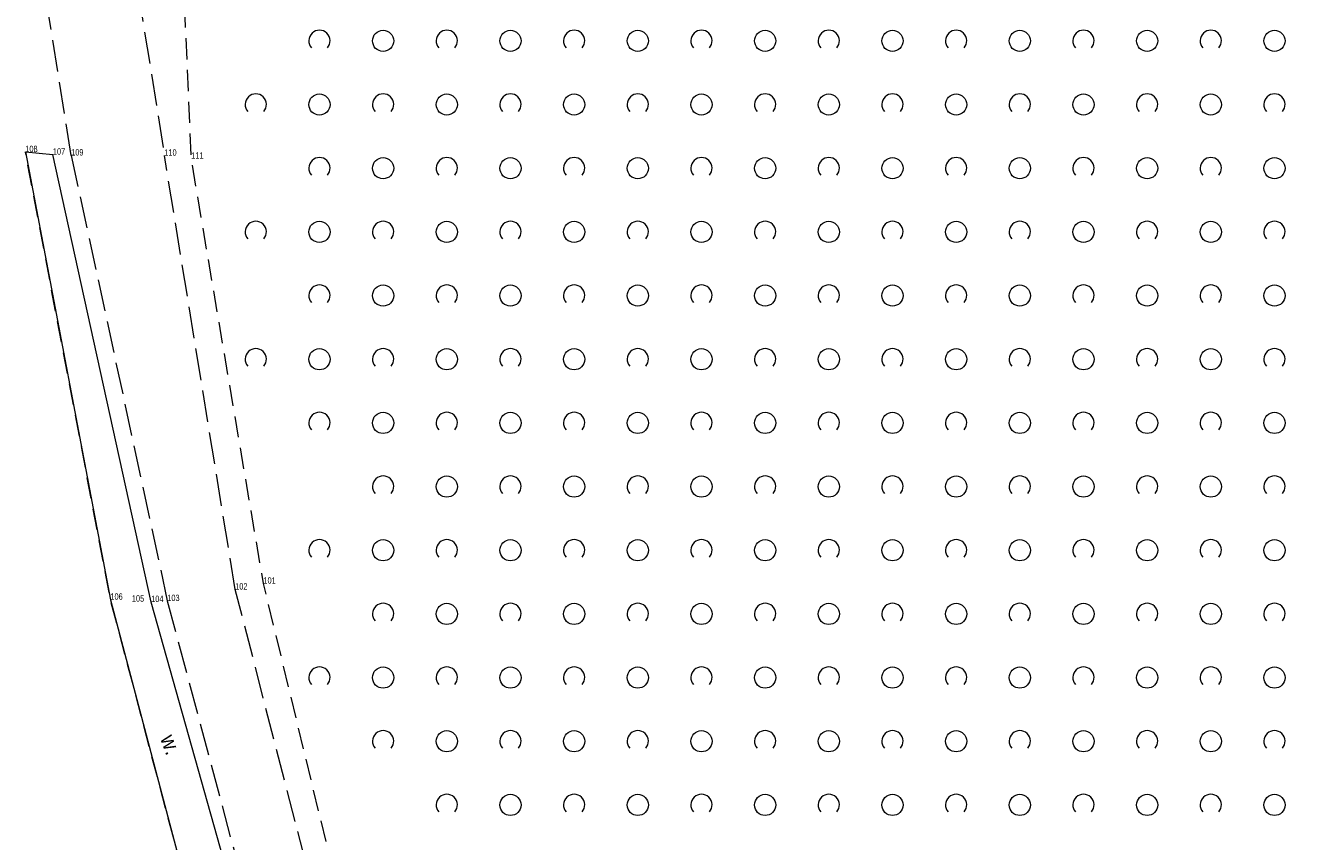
# Model space of a CAD drawing. Header units: metres. Extents: x 5550599 to 5555211, y 5707845 to 5713518.
# Tile 7 of 31: x 5555083 to 5555143, y 5708116 to 5708154. Entities that reach past the tile are written whole.
import ezdxf
from ezdxf.enums import TextEntityAlignment as Align

# ---------------------------------------------------------------- set-up
doc = ezdxf.new("R2010")
doc.units = ezdxf.units.M
doc.header["$MEASUREMENT"] = 0
doc.linetypes.add('2 1', pattern=[3, 2, -1])
doc.linetypes.add('3 1', pattern=[4, 3, -1])
for name, color, linetype, lineweight in [('EGBADR_O - Numer porządkowy', 7, 'Continuous', 15), ('OTKJ - Jezdnia', 7, 'Continuous', 15), ('OTKR - Rów przydrożny', 7, 'Continuous', 15), ('OTZK - Zadrzewienie lub zakrzewienie', 7, 'Continuous', 15)]:
    doc.layers.add(name, color=color, linetype=linetype, lineweight=lineweight)
doc.styles.add('MapaZas', font='arial.ttf', dxfattribs={"width": 0.87, "height": 0.9})

# ---------------------------------------------------------------- blocks, each defined once
blk = doc.blocks.new('OTZK_453')
at = {"layer": 'OTZK - Zadrzewienie lub zakrzewienie', "color": 7, "linetype": 'Continuous', "lineweight": 18}
blk.add_circle((3, 0), 1, dxfattribs=at)
blk.add_arc((-3, 0), 1, 318.5904, 221.4096, dxfattribs=at)
blk = doc.blocks.new('OTZK_454')
at = {"layer": 'OTZK - Zadrzewienie lub zakrzewienie', "color": 7, "linetype": 'Continuous', "lineweight": 18}
blk.add_circle((3, 0), 1, dxfattribs=at)
blk.add_arc((-3, 0), 1, 318.5904, 221.4096, dxfattribs=at)
blk = doc.blocks.new('OTZK_455')
at = {"layer": 'OTZK - Zadrzewienie lub zakrzewienie', "color": 7, "linetype": 'Continuous', "lineweight": 18}
blk.add_circle((3, 0), 1, dxfattribs=at)
blk.add_arc((-3, 0), 1, 318.5904, 221.4096, dxfattribs=at)
blk = doc.blocks.new('OTZK_456')
at = {"layer": 'OTZK - Zadrzewienie lub zakrzewienie', "color": 7, "linetype": 'Continuous', "lineweight": 18}
blk.add_circle((3, 0), 1, dxfattribs=at)
blk.add_arc((-3, 0), 1, 318.5904, 221.4096, dxfattribs=at)
blk = doc.blocks.new('OTZK_457')
at = {"layer": 'OTZK - Zadrzewienie lub zakrzewienie', "color": 7, "linetype": 'Continuous', "lineweight": 18}
blk.add_circle((3, 0), 1, dxfattribs=at)
blk.add_arc((-3, 0), 1, 318.5904, 221.4096, dxfattribs=at)
blk = doc.blocks.new('OTZK_458')
at = {"layer": 'OTZK - Zadrzewienie lub zakrzewienie', "color": 7, "linetype": 'Continuous', "lineweight": 18}
blk.add_circle((3, 0), 1, dxfattribs=at)
blk.add_arc((-3, 0), 1, 318.5904, 221.4096, dxfattribs=at)
blk = doc.blocks.new('OTZK_459')
at = {"layer": 'OTZK - Zadrzewienie lub zakrzewienie', "color": 7, "linetype": 'Continuous', "lineweight": 18}
blk.add_circle((3, 0), 1, dxfattribs=at)
blk.add_arc((-3, 0), 1, 318.5904, 221.4096, dxfattribs=at)
blk = doc.blocks.new('OTZK_463')
at = {"layer": 'OTZK - Zadrzewienie lub zakrzewienie', "color": 7, "linetype": 'Continuous', "lineweight": 18}
blk.add_circle((3, 0), 1, dxfattribs=at)
blk.add_arc((-3, 0), 1, 318.5904, 221.4096, dxfattribs=at)
blk = doc.blocks.new('OTZK_464')
at = {"layer": 'OTZK - Zadrzewienie lub zakrzewienie', "color": 7, "linetype": 'Continuous', "lineweight": 18}
blk.add_circle((3, 0), 1, dxfattribs=at)
blk.add_arc((-3, 0), 1, 318.5904, 221.4096, dxfattribs=at)
blk = doc.blocks.new('OTZK_465')
at = {"layer": 'OTZK - Zadrzewienie lub zakrzewienie', "color": 7, "linetype": 'Continuous', "lineweight": 18}
blk.add_circle((3, 0), 1, dxfattribs=at)
blk.add_arc((-3, 0), 1, 318.5904, 221.4096, dxfattribs=at)
blk = doc.blocks.new('OTZK_466')
at = {"layer": 'OTZK - Zadrzewienie lub zakrzewienie', "color": 7, "linetype": 'Continuous', "lineweight": 18}
blk.add_circle((3, 0), 1, dxfattribs=at)
blk.add_arc((-3, 0), 1, 318.5904, 221.4096, dxfattribs=at)
blk = doc.blocks.new('OTZK_467')
at = {"layer": 'OTZK - Zadrzewienie lub zakrzewienie', "color": 7, "linetype": 'Continuous', "lineweight": 18}
blk.add_circle((3, 0), 1, dxfattribs=at)
blk.add_arc((-3, 0), 1, 318.5904, 221.4096, dxfattribs=at)
blk = doc.blocks.new('OTZK_468')
at = {"layer": 'OTZK - Zadrzewienie lub zakrzewienie', "color": 7, "linetype": 'Continuous', "lineweight": 18}
blk.add_circle((3, 0), 1, dxfattribs=at)
blk.add_arc((-3, 0), 1, 318.5904, 221.4096, dxfattribs=at)
blk = doc.blocks.new('OTZK_469')
at = {"layer": 'OTZK - Zadrzewienie lub zakrzewienie', "color": 7, "linetype": 'Continuous', "lineweight": 18}
blk.add_circle((3, 0), 1, dxfattribs=at)
blk.add_arc((-3, 0), 1, 318.5904, 221.4096, dxfattribs=at)
blk = doc.blocks.new('OTZK_470')
at = {"layer": 'OTZK - Zadrzewienie lub zakrzewienie', "color": 7, "linetype": 'Continuous', "lineweight": 18}
blk.add_circle((3, 0), 1, dxfattribs=at)
blk.add_arc((-3, 0), 1, 318.5904, 221.4096, dxfattribs=at)
blk = doc.blocks.new('OTZK_473')
at = {"layer": 'OTZK - Zadrzewienie lub zakrzewienie', "color": 7, "linetype": 'Continuous', "lineweight": 18}
blk.add_circle((3, 0), 1, dxfattribs=at)
blk.add_arc((-3, 0), 1, 318.5904, 221.4096, dxfattribs=at)
blk = doc.blocks.new('OTZK_474')
at = {"layer": 'OTZK - Zadrzewienie lub zakrzewienie', "color": 7, "linetype": 'Continuous', "lineweight": 18}
blk.add_circle((3, 0), 1, dxfattribs=at)
blk.add_arc((-3, 0), 1, 318.5904, 221.4096, dxfattribs=at)
blk = doc.blocks.new('OTZK_475')
at = {"layer": 'OTZK - Zadrzewienie lub zakrzewienie', "color": 7, "linetype": 'Continuous', "lineweight": 18}
blk.add_circle((3, 0), 1, dxfattribs=at)
blk.add_arc((-3, 0), 1, 318.5904, 221.4096, dxfattribs=at)
blk = doc.blocks.new('OTZK_476')
at = {"layer": 'OTZK - Zadrzewienie lub zakrzewienie', "color": 7, "linetype": 'Continuous', "lineweight": 18}
blk.add_circle((3, 0), 1, dxfattribs=at)
blk.add_arc((-3, 0), 1, 318.5904, 221.4096, dxfattribs=at)
blk = doc.blocks.new('OTZK_477')
at = {"layer": 'OTZK - Zadrzewienie lub zakrzewienie', "color": 7, "linetype": 'Continuous', "lineweight": 18}
blk.add_circle((3, 0), 1, dxfattribs=at)
blk.add_arc((-3, 0), 1, 318.5904, 221.4096, dxfattribs=at)
blk = doc.blocks.new('OTZK_478')
at = {"layer": 'OTZK - Zadrzewienie lub zakrzewienie', "color": 7, "linetype": 'Continuous', "lineweight": 18}
blk.add_circle((3, 0), 1, dxfattribs=at)
blk.add_arc((-3, 0), 1, 318.5904, 221.4096, dxfattribs=at)
blk = doc.blocks.new('OTZK_479')
at = {"layer": 'OTZK - Zadrzewienie lub zakrzewienie', "color": 7, "linetype": 'Continuous', "lineweight": 18}
blk.add_circle((3, 0), 1, dxfattribs=at)
blk.add_arc((-3, 0), 1, 318.5904, 221.4096, dxfattribs=at)
blk = doc.blocks.new('OTZK_480')
at = {"layer": 'OTZK - Zadrzewienie lub zakrzewienie', "color": 7, "linetype": 'Continuous', "lineweight": 18}
blk.add_circle((3, 0), 1, dxfattribs=at)
blk.add_arc((-3, 0), 1, 318.5904, 221.4096, dxfattribs=at)
blk = doc.blocks.new('OTZK_484')
at = {"layer": 'OTZK - Zadrzewienie lub zakrzewienie', "color": 7, "linetype": 'Continuous', "lineweight": 18}
blk.add_circle((3, 0), 1, dxfattribs=at)
blk.add_arc((-3, 0), 1, 318.5904, 221.4096, dxfattribs=at)
blk = doc.blocks.new('OTZK_485')
at = {"layer": 'OTZK - Zadrzewienie lub zakrzewienie', "color": 7, "linetype": 'Continuous', "lineweight": 18}
blk.add_circle((3, 0), 1, dxfattribs=at)
blk.add_arc((-3, 0), 1, 318.5904, 221.4096, dxfattribs=at)
blk = doc.blocks.new('OTZK_486')
at = {"layer": 'OTZK - Zadrzewienie lub zakrzewienie', "color": 7, "linetype": 'Continuous', "lineweight": 18}
blk.add_circle((3, 0), 1, dxfattribs=at)
blk.add_arc((-3, 0), 1, 318.5904, 221.4096, dxfattribs=at)
blk = doc.blocks.new('OTZK_487')
at = {"layer": 'OTZK - Zadrzewienie lub zakrzewienie', "color": 7, "linetype": 'Continuous', "lineweight": 18}
blk.add_circle((3, 0), 1, dxfattribs=at)
blk.add_arc((-3, 0), 1, 318.5904, 221.4096, dxfattribs=at)
blk = doc.blocks.new('OTZK_488')
at = {"layer": 'OTZK - Zadrzewienie lub zakrzewienie', "color": 7, "linetype": 'Continuous', "lineweight": 18}
blk.add_circle((3, 0), 1, dxfattribs=at)
blk.add_arc((-3, 0), 1, 318.5904, 221.4096, dxfattribs=at)
blk = doc.blocks.new('OTZK_489')
at = {"layer": 'OTZK - Zadrzewienie lub zakrzewienie', "color": 7, "linetype": 'Continuous', "lineweight": 18}
blk.add_circle((3, 0), 1, dxfattribs=at)
blk.add_arc((-3, 0), 1, 318.5904, 221.4096, dxfattribs=at)
blk = doc.blocks.new('OTZK_490')
at = {"layer": 'OTZK - Zadrzewienie lub zakrzewienie', "color": 7, "linetype": 'Continuous', "lineweight": 18}
blk.add_circle((3, 0), 1, dxfattribs=at)
blk.add_arc((-3, 0), 1, 318.5904, 221.4096, dxfattribs=at)
blk = doc.blocks.new('OTZK_491')
at = {"layer": 'OTZK - Zadrzewienie lub zakrzewienie', "color": 7, "linetype": 'Continuous', "lineweight": 18}
blk.add_circle((3, 0), 1, dxfattribs=at)
blk.add_arc((-3, 0), 1, 318.5904, 221.4096, dxfattribs=at)
blk = doc.blocks.new('OTZK_494')
at = {"layer": 'OTZK - Zadrzewienie lub zakrzewienie', "color": 7, "linetype": 'Continuous', "lineweight": 18}
blk.add_circle((3, 0), 1, dxfattribs=at)
blk.add_arc((-3, 0), 1, 318.5904, 221.4096, dxfattribs=at)
blk = doc.blocks.new('OTZK_495')
at = {"layer": 'OTZK - Zadrzewienie lub zakrzewienie', "color": 7, "linetype": 'Continuous', "lineweight": 18}
blk.add_circle((3, 0), 1, dxfattribs=at)
blk.add_arc((-3, 0), 1, 318.5904, 221.4096, dxfattribs=at)
blk = doc.blocks.new('OTZK_496')
at = {"layer": 'OTZK - Zadrzewienie lub zakrzewienie', "color": 7, "linetype": 'Continuous', "lineweight": 18}
blk.add_circle((3, 0), 1, dxfattribs=at)
blk.add_arc((-3, 0), 1, 318.5904, 221.4096, dxfattribs=at)
blk = doc.blocks.new('OTZK_497')
at = {"layer": 'OTZK - Zadrzewienie lub zakrzewienie', "color": 7, "linetype": 'Continuous', "lineweight": 18}
blk.add_circle((3, 0), 1, dxfattribs=at)
blk.add_arc((-3, 0), 1, 318.5904, 221.4096, dxfattribs=at)
blk = doc.blocks.new('OTZK_498')
at = {"layer": 'OTZK - Zadrzewienie lub zakrzewienie', "color": 7, "linetype": 'Continuous', "lineweight": 18}
blk.add_circle((3, 0), 1, dxfattribs=at)
blk.add_arc((-3, 0), 1, 318.5904, 221.4096, dxfattribs=at)
blk = doc.blocks.new('OTZK_499')
at = {"layer": 'OTZK - Zadrzewienie lub zakrzewienie', "color": 7, "linetype": 'Continuous', "lineweight": 18}
blk.add_circle((3, 0), 1, dxfattribs=at)
blk.add_arc((-3, 0), 1, 318.5904, 221.4096, dxfattribs=at)
blk = doc.blocks.new('OTZK_500')
at = {"layer": 'OTZK - Zadrzewienie lub zakrzewienie', "color": 7, "linetype": 'Continuous', "lineweight": 18}
blk.add_circle((3, 0), 1, dxfattribs=at)
blk.add_arc((-3, 0), 1, 318.5904, 221.4096, dxfattribs=at)
blk = doc.blocks.new('OTZK_501')
at = {"layer": 'OTZK - Zadrzewienie lub zakrzewienie', "color": 7, "linetype": 'Continuous', "lineweight": 18}
blk.add_circle((3, 0), 1, dxfattribs=at)
blk.add_arc((-3, 0), 1, 318.5904, 221.4096, dxfattribs=at)
blk = doc.blocks.new('OTZK_505')
at = {"layer": 'OTZK - Zadrzewienie lub zakrzewienie', "color": 7, "linetype": 'Continuous', "lineweight": 18}
blk.add_circle((3, 0), 1, dxfattribs=at)
blk.add_arc((-3, 0), 1, 318.5904, 221.4096, dxfattribs=at)
blk = doc.blocks.new('OTZK_506')
at = {"layer": 'OTZK - Zadrzewienie lub zakrzewienie', "color": 7, "linetype": 'Continuous', "lineweight": 18}
blk.add_circle((3, 0), 1, dxfattribs=at)
blk.add_arc((-3, 0), 1, 318.5904, 221.4096, dxfattribs=at)
blk = doc.blocks.new('OTZK_507')
at = {"layer": 'OTZK - Zadrzewienie lub zakrzewienie', "color": 7, "linetype": 'Continuous', "lineweight": 18}
blk.add_circle((3, 0), 1, dxfattribs=at)
blk.add_arc((-3, 0), 1, 318.5904, 221.4096, dxfattribs=at)
blk = doc.blocks.new('OTZK_508')
at = {"layer": 'OTZK - Zadrzewienie lub zakrzewienie', "color": 7, "linetype": 'Continuous', "lineweight": 18}
blk.add_circle((3, 0), 1, dxfattribs=at)
blk.add_arc((-3, 0), 1, 318.5904, 221.4096, dxfattribs=at)
blk = doc.blocks.new('OTZK_509')
at = {"layer": 'OTZK - Zadrzewienie lub zakrzewienie', "color": 7, "linetype": 'Continuous', "lineweight": 18}
blk.add_circle((3, 0), 1, dxfattribs=at)
blk.add_arc((-3, 0), 1, 318.5904, 221.4096, dxfattribs=at)
blk = doc.blocks.new('OTZK_510')
at = {"layer": 'OTZK - Zadrzewienie lub zakrzewienie', "color": 7, "linetype": 'Continuous', "lineweight": 18}
blk.add_circle((3, 0), 1, dxfattribs=at)
blk.add_arc((-3, 0), 1, 318.5904, 221.4096, dxfattribs=at)
blk = doc.blocks.new('OTZK_511')
at = {"layer": 'OTZK - Zadrzewienie lub zakrzewienie', "color": 7, "linetype": 'Continuous', "lineweight": 18}
blk.add_circle((3, 0), 1, dxfattribs=at)
blk.add_arc((-3, 0), 1, 318.5904, 221.4096, dxfattribs=at)
blk = doc.blocks.new('OTZK_512')
at = {"layer": 'OTZK - Zadrzewienie lub zakrzewienie', "color": 7, "linetype": 'Continuous', "lineweight": 18}
blk.add_circle((3, 0), 1, dxfattribs=at)
blk.add_arc((-3, 0), 1, 318.5904, 221.4096, dxfattribs=at)
blk = doc.blocks.new('OTZK_515')
at = {"layer": 'OTZK - Zadrzewienie lub zakrzewienie', "color": 7, "linetype": 'Continuous', "lineweight": 18}
blk.add_circle((3, 0), 1, dxfattribs=at)
blk.add_arc((-3, 0), 1, 318.5904, 221.4096, dxfattribs=at)
blk = doc.blocks.new('OTZK_516')
at = {"layer": 'OTZK - Zadrzewienie lub zakrzewienie', "color": 7, "linetype": 'Continuous', "lineweight": 18}
blk.add_circle((3, 0), 1, dxfattribs=at)
blk.add_arc((-3, 0), 1, 318.5904, 221.4096, dxfattribs=at)
blk = doc.blocks.new('OTZK_517')
at = {"layer": 'OTZK - Zadrzewienie lub zakrzewienie', "color": 7, "linetype": 'Continuous', "lineweight": 18}
blk.add_circle((3, 0), 1, dxfattribs=at)
blk.add_arc((-3, 0), 1, 318.5904, 221.4096, dxfattribs=at)
blk = doc.blocks.new('OTZK_518')
at = {"layer": 'OTZK - Zadrzewienie lub zakrzewienie', "color": 7, "linetype": 'Continuous', "lineweight": 18}
blk.add_circle((3, 0), 1, dxfattribs=at)
blk.add_arc((-3, 0), 1, 318.5904, 221.4096, dxfattribs=at)
blk = doc.blocks.new('OTZK_519')
at = {"layer": 'OTZK - Zadrzewienie lub zakrzewienie', "color": 7, "linetype": 'Continuous', "lineweight": 18}
blk.add_circle((3, 0), 1, dxfattribs=at)
blk.add_arc((-3, 0), 1, 318.5904, 221.4096, dxfattribs=at)
blk = doc.blocks.new('OTZK_520')
at = {"layer": 'OTZK - Zadrzewienie lub zakrzewienie', "color": 7, "linetype": 'Continuous', "lineweight": 18}
blk.add_circle((3, 0), 1, dxfattribs=at)
blk.add_arc((-3, 0), 1, 318.5904, 221.4096, dxfattribs=at)
blk = doc.blocks.new('OTZK_521')
at = {"layer": 'OTZK - Zadrzewienie lub zakrzewienie', "color": 7, "linetype": 'Continuous', "lineweight": 18}
blk.add_circle((3, 0), 1, dxfattribs=at)
blk.add_arc((-3, 0), 1, 318.5904, 221.4096, dxfattribs=at)
blk = doc.blocks.new('OTZK_522')
at = {"layer": 'OTZK - Zadrzewienie lub zakrzewienie', "color": 7, "linetype": 'Continuous', "lineweight": 18}
blk.add_circle((3, 0), 1, dxfattribs=at)
blk.add_arc((-3, 0), 1, 318.5904, 221.4096, dxfattribs=at)
blk = doc.blocks.new('OTZK_526')
at = {"layer": 'OTZK - Zadrzewienie lub zakrzewienie', "color": 7, "linetype": 'Continuous', "lineweight": 18}
blk.add_circle((3, 0), 1, dxfattribs=at)
blk.add_arc((-3, 0), 1, 318.5904, 221.4096, dxfattribs=at)
blk = doc.blocks.new('OTZK_527')
at = {"layer": 'OTZK - Zadrzewienie lub zakrzewienie', "color": 7, "linetype": 'Continuous', "lineweight": 18}
blk.add_circle((3, 0), 1, dxfattribs=at)
blk.add_arc((-3, 0), 1, 318.5904, 221.4096, dxfattribs=at)
blk = doc.blocks.new('OTZK_528')
at = {"layer": 'OTZK - Zadrzewienie lub zakrzewienie', "color": 7, "linetype": 'Continuous', "lineweight": 18}
blk.add_circle((3, 0), 1, dxfattribs=at)
blk.add_arc((-3, 0), 1, 318.5904, 221.4096, dxfattribs=at)
blk = doc.blocks.new('OTZK_529')
at = {"layer": 'OTZK - Zadrzewienie lub zakrzewienie', "color": 7, "linetype": 'Continuous', "lineweight": 18}
blk.add_circle((3, 0), 1, dxfattribs=at)
blk.add_arc((-3, 0), 1, 318.5904, 221.4096, dxfattribs=at)
blk = doc.blocks.new('OTZK_530')
at = {"layer": 'OTZK - Zadrzewienie lub zakrzewienie', "color": 7, "linetype": 'Continuous', "lineweight": 18}
blk.add_circle((3, 0), 1, dxfattribs=at)
blk.add_arc((-3, 0), 1, 318.5904, 221.4096, dxfattribs=at)
blk = doc.blocks.new('OTZK_531')
at = {"layer": 'OTZK - Zadrzewienie lub zakrzewienie', "color": 7, "linetype": 'Continuous', "lineweight": 18}
blk.add_circle((3, 0), 1, dxfattribs=at)
blk.add_arc((-3, 0), 1, 318.5904, 221.4096, dxfattribs=at)
blk = doc.blocks.new('OTZK_532')
at = {"layer": 'OTZK - Zadrzewienie lub zakrzewienie', "color": 7, "linetype": 'Continuous', "lineweight": 18}
blk.add_circle((3, 0), 1, dxfattribs=at)
blk.add_arc((-3, 0), 1, 318.5904, 221.4096, dxfattribs=at)
blk = doc.blocks.new('OTZK_533')
at = {"layer": 'OTZK - Zadrzewienie lub zakrzewienie', "color": 7, "linetype": 'Continuous', "lineweight": 18}
blk.add_circle((3, 0), 1, dxfattribs=at)
blk.add_arc((-3, 0), 1, 318.5904, 221.4096, dxfattribs=at)
blk = doc.blocks.new('OTZK_534')
at = {"layer": 'OTZK - Zadrzewienie lub zakrzewienie', "color": 7, "linetype": 'Continuous', "lineweight": 18}
blk.add_circle((3, 0), 1, dxfattribs=at)
blk.add_arc((-3, 0), 1, 318.5904, 221.4096, dxfattribs=at)
blk = doc.blocks.new('OTZK_537')
at = {"layer": 'OTZK - Zadrzewienie lub zakrzewienie', "color": 7, "linetype": 'Continuous', "lineweight": 18}
blk.add_circle((3, 0), 1, dxfattribs=at)
blk.add_arc((-3, 0), 1, 318.5904, 221.4096, dxfattribs=at)
blk = doc.blocks.new('OTZK_538')
at = {"layer": 'OTZK - Zadrzewienie lub zakrzewienie', "color": 7, "linetype": 'Continuous', "lineweight": 18}
blk.add_circle((3, 0), 1, dxfattribs=at)
blk.add_arc((-3, 0), 1, 318.5904, 221.4096, dxfattribs=at)
blk = doc.blocks.new('OTZK_539')
at = {"layer": 'OTZK - Zadrzewienie lub zakrzewienie', "color": 7, "linetype": 'Continuous', "lineweight": 18}
blk.add_circle((3, 0), 1, dxfattribs=at)
blk.add_arc((-3, 0), 1, 318.5904, 221.4096, dxfattribs=at)
blk = doc.blocks.new('OTZK_540')
at = {"layer": 'OTZK - Zadrzewienie lub zakrzewienie', "color": 7, "linetype": 'Continuous', "lineweight": 18}
blk.add_circle((3, 0), 1, dxfattribs=at)
blk.add_arc((-3, 0), 1, 318.5904, 221.4096, dxfattribs=at)
blk = doc.blocks.new('OTZK_541')
at = {"layer": 'OTZK - Zadrzewienie lub zakrzewienie', "color": 7, "linetype": 'Continuous', "lineweight": 18}
blk.add_circle((3, 0), 1, dxfattribs=at)
blk.add_arc((-3, 0), 1, 318.5904, 221.4096, dxfattribs=at)
blk = doc.blocks.new('OTZK_542')
at = {"layer": 'OTZK - Zadrzewienie lub zakrzewienie', "color": 7, "linetype": 'Continuous', "lineweight": 18}
blk.add_circle((3, 0), 1, dxfattribs=at)
blk.add_arc((-3, 0), 1, 318.5904, 221.4096, dxfattribs=at)
blk = doc.blocks.new('OTZK_543')
at = {"layer": 'OTZK - Zadrzewienie lub zakrzewienie', "color": 7, "linetype": 'Continuous', "lineweight": 18}
blk.add_circle((3, 0), 1, dxfattribs=at)
blk.add_arc((-3, 0), 1, 318.5904, 221.4096, dxfattribs=at)
blk = doc.blocks.new('OTZK_544')
at = {"layer": 'OTZK - Zadrzewienie lub zakrzewienie', "color": 7, "linetype": 'Continuous', "lineweight": 18}
blk.add_circle((3, 0), 1, dxfattribs=at)
blk.add_arc((-3, 0), 1, 318.5904, 221.4096, dxfattribs=at)
blk = doc.blocks.new('OTZK_548')
at = {"layer": 'OTZK - Zadrzewienie lub zakrzewienie', "color": 7, "linetype": 'Continuous', "lineweight": 18}
blk.add_circle((3, 0), 1, dxfattribs=at)
blk.add_arc((-3, 0), 1, 318.5904, 221.4096, dxfattribs=at)
blk = doc.blocks.new('OTZK_549')
at = {"layer": 'OTZK - Zadrzewienie lub zakrzewienie', "color": 7, "linetype": 'Continuous', "lineweight": 18}
blk.add_circle((3, 0), 1, dxfattribs=at)
blk.add_arc((-3, 0), 1, 318.5904, 221.4096, dxfattribs=at)
blk = doc.blocks.new('OTZK_550')
at = {"layer": 'OTZK - Zadrzewienie lub zakrzewienie', "color": 7, "linetype": 'Continuous', "lineweight": 18}
blk.add_circle((3, 0), 1, dxfattribs=at)
blk.add_arc((-3, 0), 1, 318.5904, 221.4096, dxfattribs=at)
blk = doc.blocks.new('OTZK_551')
at = {"layer": 'OTZK - Zadrzewienie lub zakrzewienie', "color": 7, "linetype": 'Continuous', "lineweight": 18}
blk.add_circle((3, 0), 1, dxfattribs=at)
blk.add_arc((-3, 0), 1, 318.5904, 221.4096, dxfattribs=at)
blk = doc.blocks.new('OTZK_552')
at = {"layer": 'OTZK - Zadrzewienie lub zakrzewienie', "color": 7, "linetype": 'Continuous', "lineweight": 18}
blk.add_circle((3, 0), 1, dxfattribs=at)
blk.add_arc((-3, 0), 1, 318.5904, 221.4096, dxfattribs=at)
blk = doc.blocks.new('OTZK_553')
at = {"layer": 'OTZK - Zadrzewienie lub zakrzewienie', "color": 7, "linetype": 'Continuous', "lineweight": 18}
blk.add_circle((3, 0), 1, dxfattribs=at)
blk.add_arc((-3, 0), 1, 318.5904, 221.4096, dxfattribs=at)
blk = doc.blocks.new('OTZK_554')
at = {"layer": 'OTZK - Zadrzewienie lub zakrzewienie', "color": 7, "linetype": 'Continuous', "lineweight": 18}
blk.add_circle((3, 0), 1, dxfattribs=at)
blk.add_arc((-3, 0), 1, 318.5904, 221.4096, dxfattribs=at)
blk = doc.blocks.new('OTZK_555')
at = {"layer": 'OTZK - Zadrzewienie lub zakrzewienie', "color": 7, "linetype": 'Continuous', "lineweight": 18}
blk.add_circle((3, 0), 1, dxfattribs=at)
blk.add_arc((-3, 0), 1, 318.5904, 221.4096, dxfattribs=at)
blk = doc.blocks.new('OTZK_556')
at = {"layer": 'OTZK - Zadrzewienie lub zakrzewienie', "color": 7, "linetype": 'Continuous', "lineweight": 18}
blk.add_circle((3, 0), 1, dxfattribs=at)
blk.add_arc((-3, 0), 1, 318.5904, 221.4096, dxfattribs=at)
blk = doc.blocks.new('OTZK_559')
at = {"layer": 'OTZK - Zadrzewienie lub zakrzewienie', "color": 7, "linetype": 'Continuous', "lineweight": 18}
blk.add_circle((3, 0), 1, dxfattribs=at)
blk.add_arc((-3, 0), 1, 318.5904, 221.4096, dxfattribs=at)
blk = doc.blocks.new('OTZK_560')
at = {"layer": 'OTZK - Zadrzewienie lub zakrzewienie', "color": 7, "linetype": 'Continuous', "lineweight": 18}
blk.add_circle((3, 0), 1, dxfattribs=at)
blk.add_arc((-3, 0), 1, 318.5904, 221.4096, dxfattribs=at)
blk = doc.blocks.new('OTZK_561')
at = {"layer": 'OTZK - Zadrzewienie lub zakrzewienie', "color": 7, "linetype": 'Continuous', "lineweight": 18}
blk.add_circle((3, 0), 1, dxfattribs=at)
blk.add_arc((-3, 0), 1, 318.5904, 221.4096, dxfattribs=at)
blk = doc.blocks.new('OTZK_562')
at = {"layer": 'OTZK - Zadrzewienie lub zakrzewienie', "color": 7, "linetype": 'Continuous', "lineweight": 18}
blk.add_circle((3, 0), 1, dxfattribs=at)
blk.add_arc((-3, 0), 1, 318.5904, 221.4096, dxfattribs=at)
blk = doc.blocks.new('OTZK_563')
at = {"layer": 'OTZK - Zadrzewienie lub zakrzewienie', "color": 7, "linetype": 'Continuous', "lineweight": 18}
blk.add_circle((3, 0), 1, dxfattribs=at)
blk.add_arc((-3, 0), 1, 318.5904, 221.4096, dxfattribs=at)
blk = doc.blocks.new('OTZK_564')
at = {"layer": 'OTZK - Zadrzewienie lub zakrzewienie', "color": 7, "linetype": 'Continuous', "lineweight": 18}
blk.add_circle((3, 0), 1, dxfattribs=at)
blk.add_arc((-3, 0), 1, 318.5904, 221.4096, dxfattribs=at)
blk = doc.blocks.new('OTZK_565')
at = {"layer": 'OTZK - Zadrzewienie lub zakrzewienie', "color": 7, "linetype": 'Continuous', "lineweight": 18}
blk.add_circle((3, 0), 1, dxfattribs=at)
blk.add_arc((-3, 0), 1, 318.5904, 221.4096, dxfattribs=at)
blk = doc.blocks.new('OTZK_566')
at = {"layer": 'OTZK - Zadrzewienie lub zakrzewienie', "color": 7, "linetype": 'Continuous', "lineweight": 18}
blk.add_circle((3, 0), 1, dxfattribs=at)
blk.add_arc((-3, 0), 1, 318.5904, 221.4096, dxfattribs=at)
blk = doc.blocks.new('OTZK_570')
at = {"layer": 'OTZK - Zadrzewienie lub zakrzewienie', "color": 7, "linetype": 'Continuous', "lineweight": 18}
blk.add_circle((3, 0), 1, dxfattribs=at)
blk.add_arc((-3, 0), 1, 318.5904, 221.4096, dxfattribs=at)
blk = doc.blocks.new('OTZK_571')
at = {"layer": 'OTZK - Zadrzewienie lub zakrzewienie', "color": 7, "linetype": 'Continuous', "lineweight": 18}
blk.add_circle((3, 0), 1, dxfattribs=at)
blk.add_arc((-3, 0), 1, 318.5904, 221.4096, dxfattribs=at)
blk = doc.blocks.new('OTZK_572')
at = {"layer": 'OTZK - Zadrzewienie lub zakrzewienie', "color": 7, "linetype": 'Continuous', "lineweight": 18}
blk.add_circle((3, 0), 1, dxfattribs=at)
blk.add_arc((-3, 0), 1, 318.5904, 221.4096, dxfattribs=at)
blk = doc.blocks.new('OTZK_573')
at = {"layer": 'OTZK - Zadrzewienie lub zakrzewienie', "color": 7, "linetype": 'Continuous', "lineweight": 18}
blk.add_circle((3, 0), 1, dxfattribs=at)
blk.add_arc((-3, 0), 1, 318.5904, 221.4096, dxfattribs=at)
blk = doc.blocks.new('OTZK_574')
at = {"layer": 'OTZK - Zadrzewienie lub zakrzewienie', "color": 7, "linetype": 'Continuous', "lineweight": 18}
blk.add_circle((3, 0), 1, dxfattribs=at)
blk.add_arc((-3, 0), 1, 318.5904, 221.4096, dxfattribs=at)
blk = doc.blocks.new('OTZK_575')
at = {"layer": 'OTZK - Zadrzewienie lub zakrzewienie', "color": 7, "linetype": 'Continuous', "lineweight": 18}
blk.add_circle((3, 0), 1, dxfattribs=at)
blk.add_arc((-3, 0), 1, 318.5904, 221.4096, dxfattribs=at)
blk = doc.blocks.new('OTZK_576')
at = {"layer": 'OTZK - Zadrzewienie lub zakrzewienie', "color": 7, "linetype": 'Continuous', "lineweight": 18}
blk.add_circle((3, 0), 1, dxfattribs=at)
blk.add_arc((-3, 0), 1, 318.5904, 221.4096, dxfattribs=at)
blk = doc.blocks.new('OTZK_577')
at = {"layer": 'OTZK - Zadrzewienie lub zakrzewienie', "color": 7, "linetype": 'Continuous', "lineweight": 18}
blk.add_circle((3, 0), 1, dxfattribs=at)
blk.add_arc((-3, 0), 1, 318.5904, 221.4096, dxfattribs=at)
blk = doc.blocks.new('OTZK_578')
at = {"layer": 'OTZK - Zadrzewienie lub zakrzewienie', "color": 7, "linetype": 'Continuous', "lineweight": 18}
blk.add_circle((3, 0), 1, dxfattribs=at)
blk.add_arc((-3, 0), 1, 318.5904, 221.4096, dxfattribs=at)
blk = doc.blocks.new('OTZK_581')
at = {"layer": 'OTZK - Zadrzewienie lub zakrzewienie', "color": 7, "linetype": 'Continuous', "lineweight": 18}
blk.add_circle((3, 0), 1, dxfattribs=at)
blk.add_arc((-3, 0), 1, 318.5904, 221.4096, dxfattribs=at)
blk = doc.blocks.new('OTZK_582')
at = {"layer": 'OTZK - Zadrzewienie lub zakrzewienie', "color": 7, "linetype": 'Continuous', "lineweight": 18}
blk.add_circle((3, 0), 1, dxfattribs=at)
blk.add_arc((-3, 0), 1, 318.5904, 221.4096, dxfattribs=at)
blk = doc.blocks.new('OTZK_583')
at = {"layer": 'OTZK - Zadrzewienie lub zakrzewienie', "color": 7, "linetype": 'Continuous', "lineweight": 18}
blk.add_circle((3, 0), 1, dxfattribs=at)
blk.add_arc((-3, 0), 1, 318.5904, 221.4096, dxfattribs=at)
blk = doc.blocks.new('OTZK_584')
at = {"layer": 'OTZK - Zadrzewienie lub zakrzewienie', "color": 7, "linetype": 'Continuous', "lineweight": 18}
blk.add_circle((3, 0), 1, dxfattribs=at)
blk.add_arc((-3, 0), 1, 318.5904, 221.4096, dxfattribs=at)
blk = doc.blocks.new('OTZK_585')
at = {"layer": 'OTZK - Zadrzewienie lub zakrzewienie', "color": 7, "linetype": 'Continuous', "lineweight": 18}
blk.add_circle((3, 0), 1, dxfattribs=at)
blk.add_arc((-3, 0), 1, 318.5904, 221.4096, dxfattribs=at)
blk = doc.blocks.new('OTZK_586')
at = {"layer": 'OTZK - Zadrzewienie lub zakrzewienie', "color": 7, "linetype": 'Continuous', "lineweight": 18}
blk.add_circle((3, 0), 1, dxfattribs=at)
blk.add_arc((-3, 0), 1, 318.5904, 221.4096, dxfattribs=at)
blk = doc.blocks.new('OTZK_587')
at = {"layer": 'OTZK - Zadrzewienie lub zakrzewienie', "color": 7, "linetype": 'Continuous', "lineweight": 18}
blk.add_circle((3, 0), 1, dxfattribs=at)
blk.add_arc((-3, 0), 1, 318.5904, 221.4096, dxfattribs=at)
blk = doc.blocks.new('OTZK_588')
at = {"layer": 'OTZK - Zadrzewienie lub zakrzewienie', "color": 7, "linetype": 'Continuous', "lineweight": 18}
blk.add_circle((3, 0), 1, dxfattribs=at)
blk.add_arc((-3, 0), 1, 318.5904, 221.4096, dxfattribs=at)
blk = doc.blocks.new('*U92')
at = {"layer": 'OTZK - Zadrzewienie lub zakrzewienie', "color": 7, "linetype": 'Continuous', "lineweight": 18, "xscale": 0.5, "yscale": 0.5, "zscale": 0.5}
for name, p in [('OTZK_581', (-18, -54)), ('OTZK_582', (-12, -54)), ('OTZK_583', (-6, -54)), ('OTZK_584', (0, -54)), ('OTZK_585', (6, -54)), ('OTZK_586', (12, -54)), ('OTZK_587', (18, -54)), ('OTZK_588', (24, -54)), ('OTZK_570', (-21, -57)), ('OTZK_571', (-15, -57)), ('OTZK_572', (-9, -57)), ('OTZK_573', (-3, -57)), ('OTZK_574', (3, -57)), ('OTZK_575', (9, -57)), ('OTZK_576', (15, -57)), ('OTZK_577', (21, -57)), ('OTZK_578', (27, -57)), ('OTZK_559', (-18, -60)), ('OTZK_560', (-12, -60)), ('OTZK_561', (-6, -60)), ('OTZK_562', (0, -60)), ('OTZK_563', (6, -60)), ('OTZK_564', (12, -60)), ('OTZK_565', (18, -60)), ('OTZK_566', (24, -60)), ('OTZK_548', (-21, -63)), ('OTZK_549', (-15, -63)), ('OTZK_550', (-9, -63)), ('OTZK_551', (-3, -63)), ('OTZK_552', (3, -63)), ('OTZK_553', (9, -63)), ('OTZK_554', (15, -63)), ('OTZK_555', (21, -63)), ('OTZK_556', (27, -63)), ('OTZK_537', (-18, -66)), ('OTZK_538', (-12, -66)), ('OTZK_539', (-6, -66)), ('OTZK_540', (0, -66)), ('OTZK_541', (6, -66)), ('OTZK_542', (12, -66)), ('OTZK_543', (18, -66)), ('OTZK_544', (24, -66)), ('OTZK_526', (-21, -69)), ('OTZK_527', (-15, -69)), ('OTZK_528', (-9, -69)), ('OTZK_529', (-3, -69)), ('OTZK_530', (3, -69)), ('OTZK_531', (9, -69)), ('OTZK_532', (15, -69)), ('OTZK_533', (21, -69)), ('OTZK_534', (27, -69)), ('OTZK_515', (-18, -72)), ('OTZK_516', (-12, -72)), ('OTZK_517', (-6, -72)), ('OTZK_518', (0, -72)), ('OTZK_519', (6, -72)), ('OTZK_520', (12, -72)), ('OTZK_521', (18, -72)), ('OTZK_522', (24, -72)), ('OTZK_505', (-15, -75)), ('OTZK_506', (-9, -75)), ('OTZK_507', (-3, -75)), ('OTZK_508', (3, -75)), ('OTZK_509', (9, -75)), ('OTZK_510', (15, -75)), ('OTZK_511', (21, -75)), ('OTZK_512', (27, -75)), ('OTZK_494', (-18, -78)), ('OTZK_495', (-12, -78)), ('OTZK_496', (-6, -78)), ('OTZK_497', (0, -78)), ('OTZK_498', (6, -78)), ('OTZK_499', (12, -78)), ('OTZK_500', (18, -78)), ('OTZK_501', (24, -78)), ('OTZK_484', (-15, -81)), ('OTZK_485', (-9, -81)), ('OTZK_486', (-3, -81)), ('OTZK_487', (3, -81)), ('OTZK_488', (9, -81)), ('OTZK_489', (15, -81)), ('OTZK_490', (21, -81)), ('OTZK_491', (27, -81)), ('OTZK_473', (-18, -84)), ('OTZK_474', (-12, -84)), ('OTZK_475', (-6, -84)), ('OTZK_476', (0, -84)), ('OTZK_477', (6, -84)), ('OTZK_478', (12, -84)), ('OTZK_479', (18, -84)), ('OTZK_480', (24, -84)), ('OTZK_463', (-15, -87)), ('OTZK_464', (-9, -87)), ('OTZK_465', (-3, -87)), ('OTZK_466', (3, -87)), ('OTZK_467', (9, -87)), ('OTZK_468', (15, -87)), ('OTZK_469', (21, -87)), ('OTZK_470', (27, -87)), ('OTZK_453', (-12, -90)), ('OTZK_454', (-6, -90)), ('OTZK_455', (0, -90)), ('OTZK_456', (6, -90)), ('OTZK_457', (12, -90)), ('OTZK_458', (18, -90)), ('OTZK_459', (24, -90))]:
    blk.add_blockref(name, p, dxfattribs=at)

msp = doc.modelspace()

# ---------------------------------------------------------------- linework, layer by layer
at = {"layer": 'OTKJ - Jezdnia', "color": 7, "linetype": '3 1', "lineweight": 18, "ltscale": 0.5}
for p, q in [((5555085.615, 5708148.317), (5555090.142, 5708127.326)), ((5555093.346, 5708127.861), (5555090.008, 5708148.307)), ((5555099.166, 5708105.319), (5555093.346, 5708127.861)), ((5555090.142, 5708127.326), (5555096.199, 5708104.654))]:
    msp.add_line(p, q, dxfattribs=at)
at = {"layer": 'OTKJ - Jezdnia', "color": 7, "linetype": '3 1', "lineweight": 18, "ltscale": 0.5, "flags": 128}
for points in [[(5555085.615, 5708148.317), (5555084.519, 5708155.176), (5555084.14, 5708162.05)], [(5555087.93, 5708162.04), (5555088.84, 5708155.58), (5555090.008, 5708148.307)]]:
    msp.add_lwpolyline(points, dxfattribs=at)
at = {"layer": 'OTKR - Rów przydrożny', "color": 7, "linetype": 'Continuous', "lineweight": 18}
for p, q in [((5555083.455, 5708148.479), (5555087.465, 5708127.381)), ((5555083.455, 5708148.479), (5555084.752, 5708148.353)), ((5555089.386, 5708127.271), (5555084.752, 5708148.353)), ((5555087.465, 5708127.381), (5555093.639, 5708104.024)), ((5555095.778, 5708104.586), (5555089.386, 5708127.271))]:
    msp.add_line(p, q, dxfattribs=at)
at = {"layer": 'OTZK - Zadrzewienie lub zakrzewienie', "color": 7, "linetype": '2 1', "lineweight": 18, "ltscale": 0.5, "flags": 128}
for points in [[(5555173.837, 5707902.455), (5555164.29, 5707905.73), (5555159.091, 5707908.622), (5555155.541, 5707916.447), (5555151.685, 5707925.632), (5555145.765, 5707948.51), (5555137.31, 5707978.181), (5555127.744, 5708009.368), (5555118.953, 5708040.362), (5555109.685, 5708071.578), (5555100.023, 5708106.093), (5555094.674, 5708128.148), (5555091.27, 5708148.168), (5555090.03, 5708177.29), (5555091.77, 5708204.35), (5555101.03, 5708267.58), (5555104.68, 5708296.81), (5555108.29, 5708322.42), (5555111.36, 5708349.97), (5555116.59, 5708391.48), (5555123.17, 5708449.5), (5555128.57, 5708491.13), (5555130.5, 5708498.15), (5555132.5, 5708503.99), (5555136.11, 5708509.33), (5555145.33, 5708512.87)], [(5555137.329, 5707920.551), (5555142.345, 5707930.305), (5555139.515, 5707947.104), (5555130.79, 5707976.163), (5555121.635, 5708007.483), (5555112.451, 5708038.575), (5555103.494, 5708070.179), (5555093.639, 5708104.024), (5555087.465, 5708127.381), (5555083.455, 5708148.479)]]:
    msp.add_lwpolyline(points, dxfattribs=at)

# ---------------------------------------------------------------- block references
at = {"layer": 'OTZK - Zadrzewienie lub zakrzewienie', "color": 7, "linetype": 'Continuous', "lineweight": 18}
msp.add_blockref('*U92', (5555116.812, 5708207.712), dxfattribs=at)

# ---------------------------------------------------------------- texts
at = {"layer": 'EGBADR_O - Numer porządkowy', "color": 5, "linetype": 'Continuous', "lineweight": 18, "style": 'MapaZas', "width": 0.8}
for s, p in [('108', (5555083.45, 5708148.47)), ('107', (5555084.75, 5708148.35)), ('109', (5555085.61, 5708148.31)), ('110', (5555090, 5708148.3)), ('111', (5555091.27, 5708148.16)), ('102', (5555093.34, 5708127.86)), ('101', (5555094.67, 5708128.14)), ('106', (5555087.46, 5708127.38)), ('105', (5555088.47, 5708127.29)), ('104', (5555089.38, 5708127.27)), ('103', (5555090.14, 5708127.32))]:
    msp.add_text(s, height=0.3, dxfattribs=at).set_placement(p)
at = {"layer": 'OTKR - Rów przydrożny', "color": 7, "linetype": 'Continuous', "lineweight": 18, "style": 'MapaZas', "width": 0.87}
msp.add_text('w.', height=0.75, rotation=290.25303, dxfattribs=at).set_placement((5555090.304, 5708120.553), align=Align.MIDDLE_CENTER)

doc.saveas('drawing.dxf')
